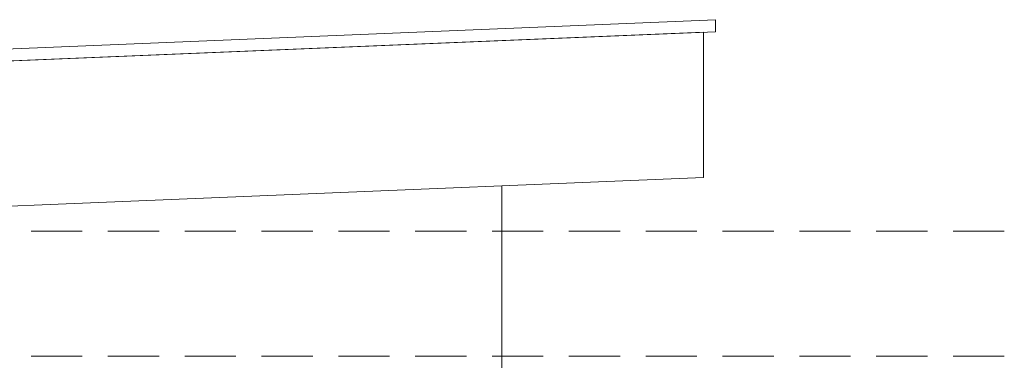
# Model space of a CAD drawing. Header units: millimetres. Extents: x 16698 to 93787, y -21104 to 39413.
# Tile 116 of 256: x 24893 to 25137, y 9994 to 10079. Entities that reach past the tile are written whole.
import ezdxf

# ---------------------------------------------------------------- set-up
doc = ezdxf.new("R2010")
doc.units = ezdxf.units.MM
doc.linetypes.add('HIDDEN', pattern=[9.525, 6.35, -3.175])
doc.layers.add('!MODUS_OPIS', color=3, linetype='Continuous', lineweight=13)
doc.layers.add('Widok', color=1, linetype='Continuous', lineweight=15)

msp = doc.modelspace()

# ---------------------------------------------------------------- linework, layer by layer
at = {"layer": '!MODUS_OPIS', "linetype": 'HIDDEN', "ltscale": 2}
for points in [[(25137.17444, 10026.23322), (24244.37684, 10026.23322)], [(25137.17444, 10026.23322), (24244.37684, 10026.23322)], [(25137.17444, 9995.23322), (24244.37684, 9995.23322)]]:
    msp.add_lwpolyline(points, dxfattribs=at)
at = {"layer": 'Widok', "ltscale": 2}
for points in [[(24499.58516, 10033.78741), (24591.11756, 10059.08589), (25065.58516, 10078.69199)], [(25065.58516, 10078.69199), (25065.58516, 10075.68943)], [(24499.58516, 10030.67493), (24591.58516, 10056.10265), (25065.58516, 10075.68943)], [(24502.58516, 10016.39424), (24502.58516, 10031.50409), (24591.58516, 10056.10265), (25062.58516, 10075.56546), (25062.58516, 10039.53474), (24502.58516, 10016.39424)], [(25012.58516, 9747.23322), (25012.58516, 10037.46862)]]:
    msp.add_lwpolyline(points, dxfattribs=at)

doc.saveas('drawing.dxf')
